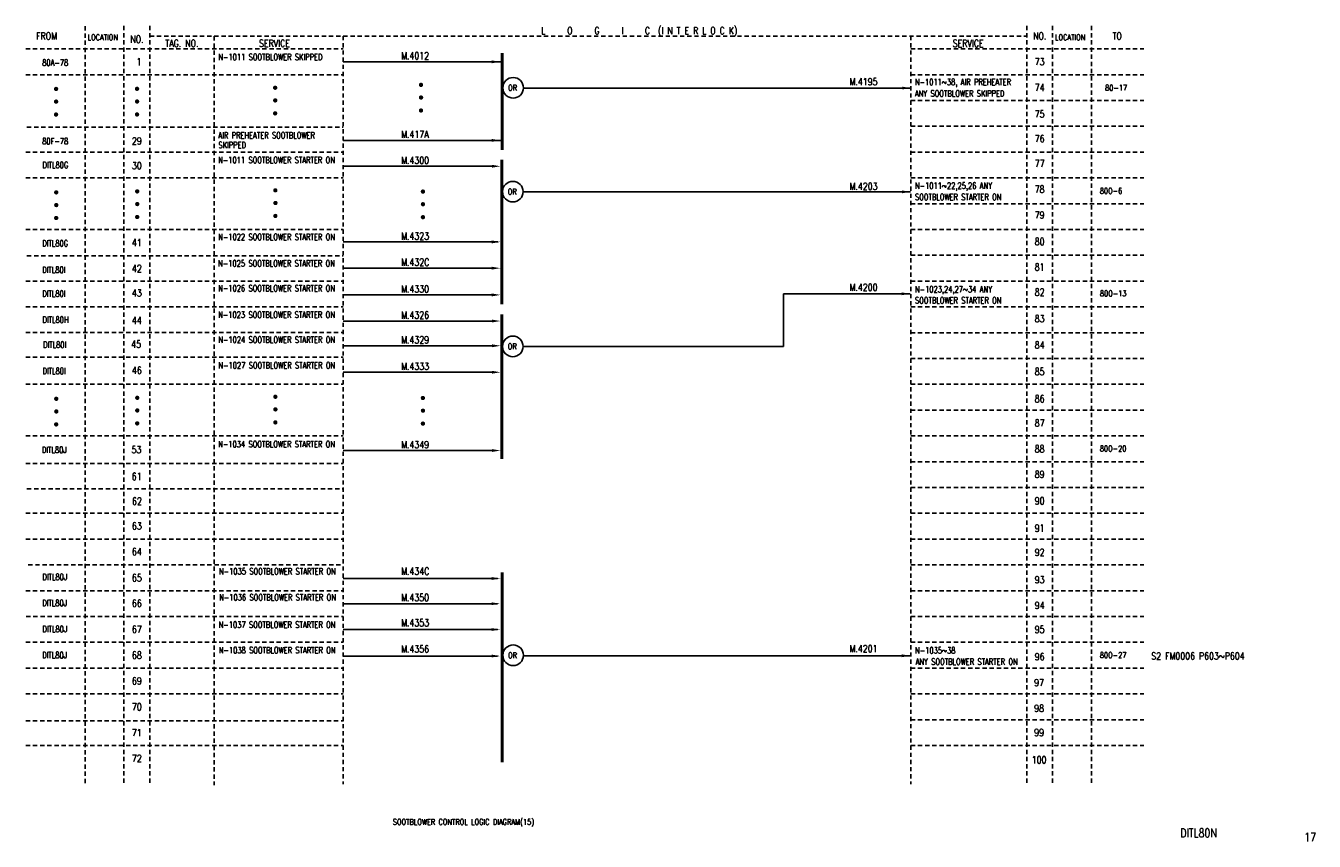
# Model space of a CAD drawing. Extents: x 11 to 460, y -301 to -17.
import ezdxf
from ezdxf.enums import TextEntityAlignment as Align

# ---------------------------------------------------------------- set-up
doc = ezdxf.new("R2010")
doc.units = 0
doc.header["$MEASUREMENT"] = 0
doc.linetypes.add('HIDDEN', pattern=[4, 1.5, -1, 1.5])
for name, color, linetype in [('CON', 4, 'CONTINUOUS'), ('DCS', 7, 'CONTINUOUS'), ('HID', 2, 'HIDDEN')]:
    doc.layers.add(name, color=color, linetype=linetype)
doc.styles.add('ROMANS', font='romans', dxfattribs={"width": 0.8})

# ---------------------------------------------------------------- blocks, each defined once
blk = doc.blocks.new('LEADER')
at = {"layer": 'CON'}
blk.add_solid([(0.85, -0.57), (0.85, -1.57), (3.85, -1.07)], dxfattribs=at)

msp = doc.modelspace()

# ---------------------------------------------------------------- linework, layer by layer
at = {"layer": 'CON'}
for p, q in [((176.77, -29.19), (121.34, -29.19)), ((184.21, -38.35), (319.34, -38.35)), ((176.77, -56.6), (121.34, -56.6)), ((174.51, -65.61), (121.37, -65.61)), ((184.09, -74.56), (319.23, -74.56)), ((175.25, -92.01), (121.33, -92.01)), ((174.43, -101.17), (121.29, -101.17)), ((174.43, -110.52), (121.29, -110.52)), ((274.97, -110.12), (319.15, -110.12)), ((274.97, -110.12), (274.97, -128.55)), ((174.51, -119.61), (121.37, -119.61)), ((174.51, -128.25), (121.37, -128.25)), ((184.09, -128.55), (274.97, -128.55)), ((174.51, -137.47), (121.37, -137.47)), ((174.51, -164.79), (121.37, -164.79)), ((175.18, -209.42), (121.35, -209.42)), ((175.17, -218.23), (121.34, -218.23)), ((175.18, -227.24), (121.35, -227.24)), ((175.18, -236.47), (121.35, -236.47)), ((184.2, -236.39), (319.16, -236.39))]:
    msp.add_line(p, q, dxfattribs=at)
at = {"layer": 'CON', "const_width": 1}
for points in [[(176.77, -26.17), (176.77, -59.97)], [(176.66, -63.3), (176.66, -113.8)], [(176.66, -117.29), (176.66, -167.79)], [(176.77, -207.26), (176.77, -273.59)]]:
    msp.add_lwpolyline(points, dxfattribs=at)
at = {"layer": 'CON', "const_width": 0.75}
for points in [[(20.79, -38.66, 1), (21.54, -38.66, 1)], [(49.04, -38.61, 1), (49.79, -38.61, 1)], [(97.23, -38.25, 1), (97.98, -38.25, 1)], [(148.1, -37.24, 1), (148.85, -37.24, 1)], [(20.8, -43.07, 1), (21.55, -43.07, 1)], [(49.06, -43.03, 1), (49.81, -43.03, 1)], [(97.25, -42.66, 1), (98, -42.66, 1)], [(148.12, -41.65, 1), (148.87, -41.65, 1)], [(20.78, -47.59, 1), (21.53, -47.59, 1)], [(49.04, -47.55, 1), (49.79, -47.55, 1)], [(97.22, -47.18, 1), (97.97, -47.18, 1)], [(148.1, -46.18, 1), (148.85, -46.18, 1)], [(20.85, -74.74, 1), (21.6, -74.74, 1)], [(49.1, -74.4, 1), (49.85, -74.4, 1)], [(97.29, -74.03, 1), (98.04, -74.03, 1)], [(148.77, -74.46, 1), (149.52, -74.46, 1)], [(20.87, -79.16, 1), (21.62, -79.16, 1)], [(49.12, -78.81, 1), (49.87, -78.81, 1)], [(97.31, -78.44, 1), (98.06, -78.44, 1)], [(148.79, -78.88, 1), (149.54, -78.88, 1)], [(20.84, -83.68, 1), (21.59, -83.68, 1)], [(49.1, -83.33, 1), (49.85, -83.33, 1)], [(97.29, -82.97, 1), (98.04, -82.97, 1)], [(148.77, -83.4, 1), (149.52, -83.4, 1)], [(20.85, -146.74, 1), (21.6, -146.74, 1)], [(49.1, -146.4, 1), (49.85, -146.4, 1)], [(97.29, -146.03, 1), (98.04, -146.03, 1)], [(148.77, -146.46, 1), (149.52, -146.46, 1)], [(20.87, -151.16, 1), (21.62, -151.16, 1)], [(49.12, -150.81, 1), (49.87, -150.81, 1)], [(97.31, -150.44, 1), (98.06, -150.44, 1)], [(148.79, -150.88, 1), (149.54, -150.88, 1)], [(20.84, -155.68, 1), (21.59, -155.68, 1)], [(49.1, -155.33, 1), (49.85, -155.33, 1)], [(97.29, -154.97, 1), (98.04, -154.97, 1)], [(148.77, -155.4, 1), (149.52, -155.4, 1)]]:
    msp.add_lwpolyline(points, format="xyb", close=True, dxfattribs=at)
at = {"layer": 'CON'}
for centre in [(180.62, -38.25), (180.5, -74.49), (180.5, -128.48), (180.61, -236.22)]:
    msp.add_circle(centre, 3.6, dxfattribs=at)
for points in [[(316.34, -37.85), (316.34, -38.85), (319.34, -38.35)], [(316.23, -74.06), (316.23, -75.06), (319.23, -74.56)], [(316.15, -109.62), (316.15, -110.62), (319.15, -110.12)], [(316.16, -235.89), (316.16, -236.89), (319.16, -236.39)]]:
    msp.add_solid(points, dxfattribs=at)
at = {"layer": 'HID'}
for p, q in [((31.34, -16.8), (31.34, -280.99)), ((44.84, -16.69), (44.84, -277.23)), ((44.84, -16.69), (44.84, -281.19)), ((53.84, -16.69), (53.84, -277.23)), ((53.84, -16.69), (53.84, -281.19)), ((359.84, -16.69), (359.84, -281.19)), ((368.84, -16.69), (368.84, -281.19)), ((382.34, -16.69), (382.34, -281.19)), ((53.84, -20.19), (359.84, -20.19)), ((76.34, -20.28), (76.34, -281.57)), ((121.34, -20.19), (121.34, -281.19)), ((319.34, -20.19), (319.34, -281.19)), ((10.59, -24.69), (121.34, -24.69)), ((319.34, -24.69), (400.59, -24.69)), ((10.59, -33.69), (121.34, -33.69)), ((319.34, -33.69), (400.59, -33.69)), ((319.34, -42.69), (400.59, -42.69)), ((11.02, -51.97), (121.37, -51.97)), ((319.34, -51.69), (400.59, -51.69)), ((10.59, -60.69), (121.34, -60.69)), ((319.34, -60.69), (400.59, -60.69)), ((10.59, -69.69), (121.34, -69.69)), ((319.34, -69.69), (400.59, -69.69)), ((319.34, -78.69), (400.59, -78.69)), ((10.59, -87.69), (121.34, -87.69)), ((319.34, -87.69), (400.59, -87.69)), ((10.99, -96.88), (121.33, -96.88)), ((319.34, -96.69), (400.59, -96.69)), ((10.59, -105.69), (121.34, -105.69)), ((319.34, -105.69), (400.59, -105.69)), ((10.59, -114.69), (121.34, -114.69)), ((319.34, -114.69), (400.59, -114.69)), ((10.59, -123.67), (121.34, -123.67)), ((319.34, -123.69), (400.59, -123.69)), ((10.59, -132.25), (121.34, -132.25)), ((319.34, -132.69), (400.59, -132.69)), ((10.59, -141.69), (121.34, -141.69)), ((319.34, -141.69), (400.59, -141.69)), ((319.34, -150.69), (400.59, -150.69)), ((10.59, -159.69), (121.34, -159.69)), ((319.34, -159.69), (400.59, -159.69)), ((10.59, -169.27), (121.34, -169.27)), ((319.34, -168.69), (400.59, -168.69)), ((11, -178.16), (121.34, -178.16)), ((319.34, -177.69), (400.59, -177.69)), ((10.59, -186.69), (121.34, -186.69)), ((319.34, -186.69), (400.59, -186.69)), ((10.59, -195.69), (121.34, -195.69)), ((319.34, -195.69), (400.59, -195.69)), ((11.43, -204.69), (121.38, -204.69)), ((319.34, -204.69), (400.59, -204.69)), ((10.59, -213.69), (121.34, -213.69)), ((319.34, -213.69), (400.59, -213.69)), ((10.71, -222.69), (121.35, -222.69)), ((319.34, -222.69), (400.59, -222.69)), ((10.59, -231.69), (121.34, -231.69)), ((319.34, -231.69), (400.59, -231.69)), ((10.59, -240.69), (121.34, -240.69)), ((319.34, -240.69), (400.59, -240.69)), ((10.59, -249.69), (121.34, -249.69)), ((319.34, -249.69), (400.59, -249.69)), ((10.59, -259.07), (121.34, -259.07)), ((319.34, -258.69), (400.59, -258.69)), ((10.59, -267.69), (121.34, -267.69)), ((319.34, -267.69), (400.59, -267.69))]:
    msp.add_line(p, q, dxfattribs=at)

# ---------------------------------------------------------------- block references
at = {"layer": 'CON'}
for p in [(172.31, -28.13), (172.31, -55.54), (172.37, -64.55), (172.32, -90.95), (172.32, -100.1), (172.32, -109.44), (172.37, -118.55), (172.37, -127.18), (172.37, -136.41), (172.37, -163.72), (172.26, -208.36), (172.24, -217.16), (172.25, -226.17), (172.26, -235.4)]:
    msp.add_blockref('LEADER', p, dxfattribs=at)

# ---------------------------------------------------------------- texts
at = {"layer": 'CON', "style": 'ROMANS', "width": 0.8}
for s, height, p in [('L     O     G     I     C  (I N T E R L O C K)', 2.5, (224.63, -18.48)), ('FROM', 2.5, (17.84, -20.19)), ('NO.', 2.5, (49.39, -21.31)), ('TAG. NO. ', 2.5, (65.75, -22.75)), ('SERVICE', 2.5, (97.36, -22.75)), ('SERVICE', 2.5, (339.37, -22.78)), ('NO.', 2.5, (364.34, -20.19)), ('TO', 2.5, (391.34, -20.19)), (' 1', 2.5, (49.34, -29.19)), ('73', 2.5, (364.29, -29.16)), ('OR', 2, (180.43, -38.25)), ('74', 2.5, (364.29, -38.16)), ('75', 2.5, (364.29, -47.42)), ('29', 2.5, (49.34, -56.81)), ('76', 2.5, (364.29, -56.01)), ('30', 2.5, (49.34, -65.41)), ('77', 2.5, (364.29, -64.64)), ('OR', 2, (180.31, -74.49)), ('78', 2.5, (364.29, -73.64)), ('79', 2.5, (364.29, -82.64)), ('41', 2.5, (49.34, -92.25)), ('80', 2.5, (364.29, -91.9)), ('42', 2.5, (49.34, -101.31)), ('81', 2.5, (364.29, -100.8)), ('43', 2.5, (49.34, -109.83)), ('82', 2.5, (364.29, -109.55)), ('44', 2.5, (49.34, -119.41)), ('83', 2.5, (364.29, -118.81)), ('45', 2.5, (49.1, -127.69)), ('OR', 2, (180.31, -128.48)), ('84', 2.5, (364.29, -127.98)), ('46', 2.5, (49.34, -136.83)), ('85', 2.5, (364.29, -137.23)), ('86', 2.5, (364.29, -146.74)), ('87', 2.5, (364.29, -155.17)), ('53', 2.5, (49.2, -164.48)), ('88', 2.5, (364.29, -164.21)), ('61', 2.5, (49.27, -173.83)), ('89', 2.5, (364.29, -173.11)), ('62', 2.5, (49.39, -182.47)), ('90', 2.5, (364.29, -182.35)), ('63', 2.5, (49.34, -191.09)), ('91', 2.5, (364.29, -191.87)), ('64', 2.5, (49.34, -200.09)), ('92', 2.5, (364.29, -200.29)), ('65', 2.5, (49.34, -209.19)), ('93', 2.5, (364.29, -209.81)), ('66', 2.5, (49.34, -218.1)), ('94', 2.5, (364.29, -218.78)), ('67', 2.5, (49.34, -227.19)), ('95', 2.5, (364.29, -227.2)), ('68', 2.5, (49.34, -236.19)), ('OR', 2, (180.42, -236.22)), ('96', 2.5, (364.29, -236.72)), ('69', 2.5, (49.34, -245.19)), ('97', 2.5, (364.11, -245.77)), ('70', 2.5, (49.34, -254.19)), ('98', 2.5, (364.11, -254.74)), ('71', 2.5, (49.34, -263.19)), ('99', 2.5, (364.11, -263.16)), ('72', 2.5, (49.34, -272.19)), ('100', 2.5, (364.11, -272.68))]:
    msp.add_text(s, height=height, dxfattribs=at).set_placement(p, align=Align.MIDDLE)
at = {"layer": 'CON', "style": 'ROMANS'}
for s, height, width, p in [('LOCATION', 2, 0.8, (32.15, -22.26)), ('LOCATION', 2, 0.8, (369.65, -22.26)), ('N-1011 SOOTBLOWER SKIPPED', 2.2, 0.7, (77.79, -29.3)), ('80A-78', 2.2, 0.7, (16.32, -31.22)), ('N-1011~38, AIR PREHEATER', 2.2, 0.7, (320.79, -38.02)), ('ANY SOOTBLOWER SKIPPED', 2.2, 0.7, (320.79, -42.01)), ('80-17', 2, 0.8, (387.15, -39.85)), ('AIR PREHEATER SOOTBLOWER', 2.2, 0.7, (77.79, -56.59)), ('80F-78', 2.2, 0.7, (16.32, -58.63)), ('SKIPPED', 2.2, 0.7, (77.79, -60.02)), ('N-1011 SOOTBLOWER STARTER ON', 2.2, 0.7, (77.72, -65.2)), ('DITL80G', 2.2, 0.7, (16.42, -66.95)), ('N-1011~22,25,26 ANY', 2.2, 0.7, (320.82, -74.2)), ('SOOTBLOWER STARTER ON', 2.2, 0.7, (320.82, -78.11)), ('80O-6', 2, 0.8, (385.3, -75.82)), ('N-1022 SOOTBLOWER STARTER ON', 2.2, 0.7, (77.73, -92.03)), ('DITL80G', 2.2, 0.7, (16.35, -94.26)), ('N-1025 SOOTBLOWER STARTER ON', 2.2, 0.7, (77.7, -101.29)), ('DITL80I', 2.2, 0.7, (16.33, -103.52)), ('N-1026 SOOTBLOWER STARTER ON', 2.2, 0.7, (77.73, -109.92)), ('N-1023,24,27~34 ANY', 2.2, 0.7, (320.82, -110.28)), ('DITL80I', 2.2, 0.7, (16.36, -111.85)), ('SOOTBLOWER STARTER ON', 2.2, 0.7, (320.82, -114.19)), ('80O-13', 2, 0.8, (385.33, -111.59)), ('N-1023 SOOTBLOWER STARTER ON', 2.2, 0.7, (77.72, -119.2)), ('DITL80H', 2.2, 0.7, (16.42, -120.95)), ('N-1024 SOOTBLOWER STARTER ON', 2.2, 0.7, (77.76, -127.91)), ('DITL80I', 2.2, 0.7, (16.64, -129.67)), ('N-1027 SOOTBLOWER STARTER ON', 2.2, 0.7, (77.81, -136.83)), ('DITL80I', 2.2, 0.7, (16.43, -138.77)), ('N-1034 SOOTBLOWER STARTER ON', 2.2, 0.7, (77.73, -164.33)), ('DITL80J', 2.2, 0.7, (16.21, -166.31)), ('80O-20', 2, 0.8, (385.3, -165.71)), ('N-1035 SOOTBLOWER STARTER ON', 2.2, 0.7, (78.03, -208.68)), ('DITL80J', 2.2, 0.7, (16.4, -210.62)), ('N-1036 SOOTBLOWER STARTER ON', 2.2, 0.7, (78.07, -217.77)), ('DITL80J', 2.2, 0.7, (16.34, -219.7)), ('N-1037 SOOTBLOWER STARTER ON', 2.2, 0.7, (77.91, -227.33)), ('DITL80J', 2.2, 0.7, (16.4, -228.85)), ('N-1038 SOOTBLOWER STARTER ON', 2.2, 0.7, (77.95, -236.19)), ('N-1035~38', 2.2, 0.7, (320.86, -236.29)), ('DITL80J', 2.2, 0.7, (16.33, -237.93)), ('ANY SOOTBLOWER STARTER ON', 2.2, 0.7, (321.05, -240.2)), ('80O-27', 2, 0.8, (385.3, -237.76))]:
    msp.add_text(s, height=height, dxfattribs=dict(at, width=width)).set_placement(p, align=Align.BOTTOM_LEFT)
at = {"layer": 'CON', "lineweight": 9, "style": 'ROMANS', "width": 0.8}
msp.add_text('SOOTBLOWER CONTROL LOGIC DIAGRAM(15)', height=2, dxfattribs=at).set_placement((138.65, -294.33), align=Align.MIDDLE_LEFT)
for s, p in [('DITL80N', (413.37, -300.59)), ('17', (456.61, -302.02))]:
    msp.add_text(s, height=3, dxfattribs=at).set_placement(p, align=Align.BOTTOM_LEFT)
at = {"layer": 'DCS', "style": 'ROMANS', "width": 0.8}
for s, p in [('M.4012', (141.53, -29.08)), ('M.4195', (297.97, -38.11)), ('M.417A', (141.53, -56.49)), ('M.4300', (141.53, -65.55)), ('M.4203', (297.97, -74.63)), ('M.4323', (141.53, -91.99)), ('M.432C', (141.53, -101.1)), ('M.4330', (141.53, -110.44)), ('M.4200', (297.97, -109.84)), ('M.4326', (141.53, -119.55)), ('M.4329', (141.53, -128.19)), ('M.4333', (141.53, -137.42)), ('M.4349', (141.53, -164.73)), ('M.434C', (141.53, -208.89)), ('M.4350', (141.53, -218.07)), ('M.4353', (141.53, -226.87)), ('M.4356', (141.53, -236.05)), ('M.4201', (297.97, -235.9))]:
    msp.add_text(s, height=2.5, dxfattribs=at).set_placement(p, align=Align.BOTTOM_LEFT)
at = {"layer": 'DCS', "lineweight": 15, "style": 'ROMANS', "width": 0.8}
msp.add_text('S2 FM0006 P603~P604', height=2.5, dxfattribs=at).set_placement((403.25, -238.49), align=Align.BOTTOM_LEFT)

doc.saveas('drawing.dxf')
